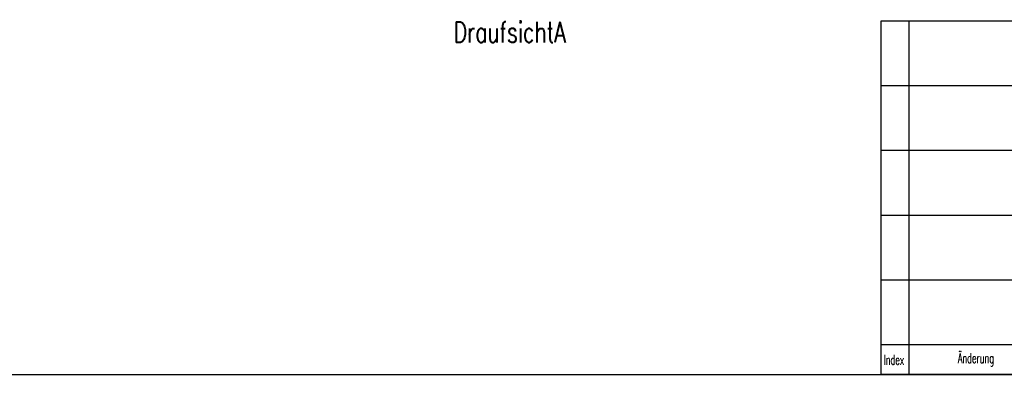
# Model space of a CAD drawing. Header units: inches. Extents: x -280 to 281, y -205 to 205.
# Tile 13 of 46: x -53 to 114, y -205 to -144. Entities that reach past the tile are written whole.
import ezdxf

# ---------------------------------------------------------------- set-up
doc = ezdxf.new("R2010")
doc.units = ezdxf.units.IN
doc.layers.add('1', color=7, linetype='Continuous')
doc.styles.add('CONVERTER_11', font='txt.shx', dxfattribs={"width": 0.72})
doc.styles.add('CONVERTER_14', font='txt.shx', dxfattribs={"width": 0.585})

# ---------------------------------------------------------------- blocks, each defined once
blk = doc.blocks.new('DraufsichtA_von_', base_point=(60.25, -212.75))
at = {"layer": '1', "color": 3, "insert": (60.25, -289.25), "char_height": 7, "attachment_point": 2, "line_spacing_factor": 1.320528, "style": 'CONVERTER_11'}
blk.add_mtext('DraufsichtA', dxfattribs=at)
blk = doc.blocks.new('Schriftkopf', base_point=(186.4, -161.57))
at = {"layer": '1', "color": 7, "linetype": 'Continuous'}
for p, q in [((93.06, -144.5), (93.06, -204.47)), ((279.96, -144.5), (93.06, -144.5)), ((93.06, -204.47), (279.96, -204.47)), ((93.06, -204.47), (279.96, -204.47))]:
    blk.add_line(p, q, dxfattribs=at)
at = {"layer": '1', "color": 2, "linetype": 'Continuous'}
for p, q in [((97.83, -144.5), (97.83, -204.47)), ((138.03, -155.49), (93.06, -155.49)), ((138.03, -166.48), (93.06, -166.48)), ((93.06, -177.48), (138.03, -177.48)), ((93.06, -188.47), (138.03, -188.47)), ((138.03, -199.47), (93.06, -199.47))]:
    blk.add_line(p, q, dxfattribs=at)
at = {"layer": '1', "color": 2, "char_height": 1.699, "attachment_point": 1, "line_spacing_factor": 0.90036, "style": 'CONVERTER_14'}
for s, insert in [('Index', (93.56, -201.17)), ('Änderung', (106.12, -200.89))]:
    blk.add_mtext(s, dxfattribs=dict(at, insert=insert))
blk = doc.blocks.new('_Rahmen_A2', base_point=(0, 0))
at = {"layer": '1', "color": 7, "linetype": 'Continuous'}
blk.add_line((-280, -204.5), (280, -204.5), dxfattribs=at)
blk = doc.blocks.new('1__13', base_point=(99910, 101695.5))
at = {"layer": '1'}
for name, p in [('_Rahmen_A2', (0, 0)), ('Schriftkopf', (186.4, -161.57))]:
    blk.add_blockref(name, p, dxfattribs=at)
blk = doc.blocks.new('1__14', base_point=(99910, 101695.5))
at = {"layer": '1'}
blk.add_blockref('1__13', (99910, 101695.5), dxfattribs=at)

msp = doc.modelspace()

# ---------------------------------------------------------------- block references
at = {"xscale": 0.5, "yscale": 0.5, "zscale": 0.5}
msp.add_blockref('DraufsichtA_von_', (30.13, -106.37), dxfattribs=at)
at = {"layer": '1'}
msp.add_blockref('1__14', (99910, 101695.5), dxfattribs=at)

doc.saveas('drawing.dxf')
